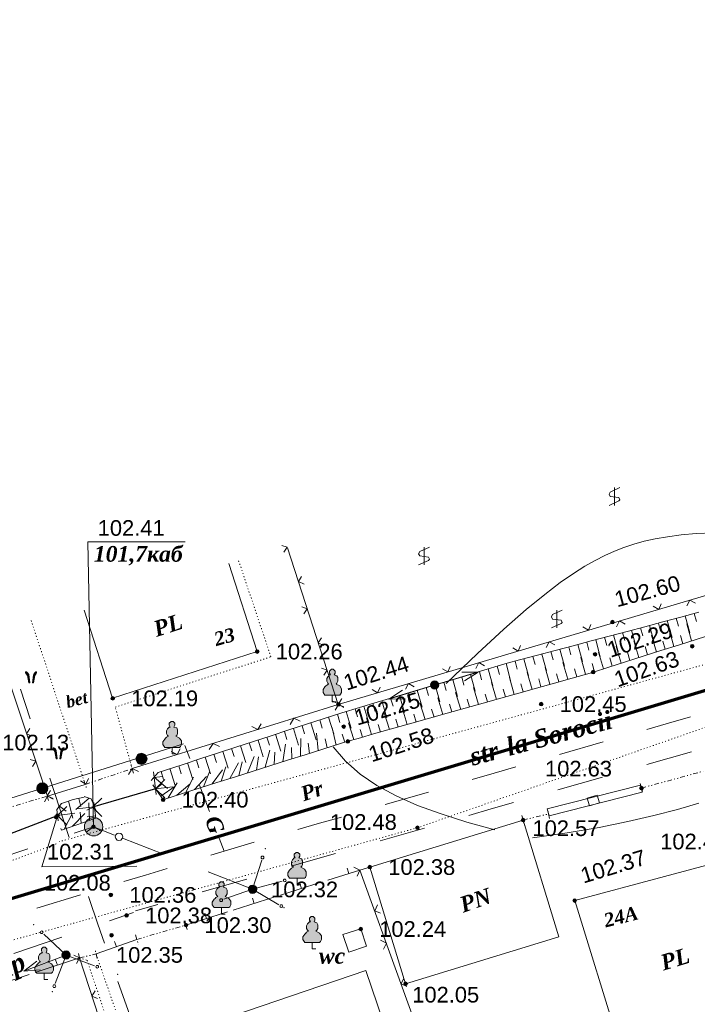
# Model space of a CAD drawing. Header units: millimetres. Extents: x 9396 to 25236, y 15106 to 31102.
# Tile 238 of 256: x 11724 to 11797, y 16789 to 16896. Entities that reach past the tile are written whole.
import ezdxf
from ezdxf.enums import TextEntityAlignment as Align

# ---------------------------------------------------------------- set-up
doc = ezdxf.new("R2010")
doc.units = ezdxf.units.MM
for name, pattern in [('DIVIDE', [1.25, 0.5, -0.25, 0, -0.25, 0, -0.25]), ('DOT', [0.25, 0, -0.25]), ('HIDDEN', [0.375, 0.25, -0.125])]:
    doc.linetypes.add(name, pattern=pattern)
for name, color, linetype, lineweight, true_color in [('1001010', 7, 'Continuous', 9, 0x000000), ('10010110', 7, 'Continuous', 20, 0xa25100), ('10010212', 7, 'Continuous', 9, 0x000000), ('1060000', 7, 'Continuous', 9, 0x000000), ('1070000', 7, 'DOT', 9, 0x000000), ('2030012', 7, 'Continuous', 9, 0x000000), ('21100200', 7, 'HIDDEN', 0, 0x800080), ('3000105', 7, 'DIVIDE', 9, 0x000000), ('3000220', 7, 'Continuous', 9, 0x000000), ('3000260', 7, 'Continuous', 9, 0x000000), ('4000070', 7, 'HIDDEN', 9, 0x000000), ('4000210', 7, 'Continuous', 9, 0x000000), ('4000340', 7, 'HIDDEN', 9, 0x000000), ('5010210', 7, 'Continuous', 20, 0x008000), ('5010220', 7, 'Continuous', 30, 0x000000), ('6011210', 1, 'Continuous', 9, 0xff0000), ('8010110', 7, 'Continuous', 20, 0x0080ff), ('8010120', 7, 'Continuous', 20, 0x0080ff), ('8010200', 7, 'Continuous', 9, 0x000000), ('9010110', 7, 'Continuous', 9, 0x000000), ('9010120', 7, 'Continuous', 20, 0x000000), ('9010200', 7, 'Continuous', 9, 0x000000)]:
    doc.layers.add(name, color=color, linetype=linetype, lineweight=lineweight, true_color=true_color)
doc.layers.add('Канализация', color=1, linetype='Continuous', lineweight=70)
doc.styles.add('1', font='timesbi.ttf', dxfattribs={"height": 0.00127})
doc.styles.add('10', font='timesbi.ttf', dxfattribs={"height": 0.001481})
doc.styles.add('12', font='timesbi.ttf', dxfattribs={"height": 0.001693})
doc.styles.add('2', font='timesbi.ttf', dxfattribs={"height": 0.001693})
doc.styles.add('3', font='timesbi.ttf', dxfattribs={"height": 0.001693})
doc.styles.add('9', font='timesbi.ttf', dxfattribs={"height": 0.001693})
doc.styles.add('F2', font='arial.ttf', dxfattribs={"height": 0.001693})

# ---------------------------------------------------------------- blocks, each defined once
blk = doc.blocks.new('SYMBOL21100200')
at = {"true_color": 0x800080}
h = blk.add_hatch(color=216, dxfattribs=at)
edge = h.paths.add_edge_path()
edge.add_arc((0, 0), 0.1, 0, 360)
at = {"color": 216, "linetype": 'Continuous', "lineweight": 0, "true_color": 0x800080}
blk.add_circle((0, 0), 0.1, dxfattribs=at)
blk = doc.blocks.new('SYMBOL5010220')
at = {"color": 18, "linetype": 'Continuous', "lineweight": 9, "true_color": 0x000000, "flags": 128}
blk.add_lwpolyline([(0.5, 0.5), (0, 0), (0.5, -0.5)], dxfattribs=at)
blk = doc.blocks.new('SYMBOL4000210')
at = {"true_color": 0xffffff}
blk.add_hatch(color=7, dxfattribs=at).paths.add_polyline_path([(0.05, 1.75), (-0.05, 1.75), (-0.15, 1.65), (-0.15, 1.55), (-0.1, 1.45), (-0.15, 1.45), (-0.25, 1.35), (-0.3, 1.25), (-0.3, 1.1), (-0.25, 1), (-0.2, 0.95), (-0.3, 0.9), (-0.35, 0.85), (-0.4, 0.8), (-0.5, 0.65), (-0.5, 0.5), (-0.4, 0.35), (-0.3, 0.35), (-0.1, 0.35), (0, 0.35), (0.15, 0.35), (0.4, 0.35), (0.45, 0.4), (0.5, 0.5), (0.5, 0.7), (0.4, 0.85), (0.2, 0.95), (0.25, 1), (0.3, 1.1), (0.3, 1.3), (0.25, 1.4), (0.1, 1.45), (0.15, 1.55), (0.15, 1.65)])
at = {"color": 18, "linetype": 'Continuous', "lineweight": 0, "true_color": 0x000000, "flags": 128}
blk.add_lwpolyline([(0.05, 1.75), (-0.05, 1.75), (-0.15, 1.65), (-0.15, 1.55), (-0.1, 1.45), (-0.15, 1.45), (-0.25, 1.35), (-0.3, 1.25), (-0.3, 1.1), (-0.25, 1), (-0.2, 0.95), (-0.3, 0.9), (-0.35, 0.85), (-0.4, 0.8), (-0.5, 0.65), (-0.5, 0.5), (-0.4, 0.35), (-0.3, 0.35), (-0.1, 0.35), (0, 0.35), (0.15, 0.35), (0.4, 0.35), (0.45, 0.4), (0.5, 0.5), (0.5, 0.7), (0.4, 0.85), (0.2, 0.95), (0.25, 1), (0.3, 1.1), (0.3, 1.3), (0.25, 1.4), (0.1, 1.45), (0.15, 1.55), (0.15, 1.65), (0.05, 1.75)], close=True, dxfattribs=at)
blk.add_lwpolyline([(0, 0.35), (0, 0), (0.2, 0)], dxfattribs=at)
blk = doc.blocks.new('SYMBOL9010200')
at = {"true_color": 0xffffff}
h = blk.add_hatch(color=7, dxfattribs=at)
edge = h.paths.add_edge_path()
edge.add_arc((0.01, 0), 0.495, 0, 360)
at = {"color": 18, "linetype": 'Continuous', "lineweight": 0, "true_color": 0x000000, "flags": 128}
for points in [[(0.0025, 0.0025), (-0.3845, -0.3005)], [(0.0025, 0.007), (-0.007, 0.495)], [(0.005, 0), (0.44, -0.238)]]:
    blk.add_lwpolyline(points, dxfattribs=at)
at = {"color": 18, "linetype": 'Continuous', "lineweight": 0, "true_color": 0x000000}
blk.add_circle((0.01, 0), 0.495, dxfattribs=at)
blk = doc.blocks.new('SYMBOL4000340')
at = {"true_color": 0x000000}
for points in [[(-0.075, 0), (-0.125, 0.45), (-0.2, 0.55), (-0.25, 0.6), (-0.3, 0.6), (-0.3, 0.55), (-0.275, 0.5), (-0.2, 0.4), (-0.125, 0)], [(0.075, 0), (0.125, 0.425), (0.15, 0.475), (0.2, 0.55), (0.25, 0.6), (0.3, 0.6), (0.3, 0.55), (0.275, 0.5), (0.2, 0.4), (0.125, 0)]]:
    blk.add_hatch(color=18, dxfattribs=at).paths.add_polyline_path(points)
at = {"color": 18, "linetype": 'Continuous', "lineweight": 0, "true_color": 0x000000, "flags": 128}
for points in [[(-0.075, 0), (-0.125, 0.45), (-0.2, 0.55), (-0.25, 0.6), (-0.3, 0.6), (-0.3, 0.55), (-0.275, 0.5), (-0.2, 0.4), (-0.125, 0), (-0.075, 0)], [(0.075, 0), (0.125, 0.425), (0.15, 0.475), (0.2, 0.55), (0.25, 0.6), (0.3, 0.6), (0.3, 0.55), (0.275, 0.5), (0.2, 0.4), (0.125, 0), (0.075, 0)]]:
    blk.add_lwpolyline(points, close=True, dxfattribs=at)
blk = doc.blocks.new('SYMBOL4000070')
at = {"color": 18, "linetype": 'Continuous', "lineweight": 0, "true_color": 0x000000, "flags": 128}
for points in [[(0.305, 0.5215), (-0.2215, 0.2795), (-0.28, 0.1585), (-0.2215, 0.0375), (0.2465, -0.023), (0.305, -0.144), (0.2465, -0.2045), (-0.28, -0.4465)], [(0.0125, 0.5215), (0.0125, -0.4465)]]:
    blk.add_lwpolyline(points, dxfattribs=at)
blk = doc.blocks.new('SYMBOL2030012')
at = {"true_color": 0xffffff}
h = blk.add_hatch(color=7, dxfattribs=at)
edge = h.paths.add_edge_path()
edge.add_arc((0, 0), 0.225, 0, 360)
at = {"true_color": 0x000000}
h = blk.add_hatch(color=18, dxfattribs=at)
edge = h.paths.add_edge_path()
edge.add_arc((0, 0), 0.05, 0, 360)
at = {"color": 18, "linetype": 'Continuous', "lineweight": 0, "true_color": 0x000000}
for radius in [0.225, 0.05]:
    blk.add_circle((0, 0), radius, dxfattribs=at)
blk = doc.blocks.new('SYMBOL8010200')
at = {"true_color": 0x000000}
h = blk.add_hatch(color=18, dxfattribs=at)
edge = h.paths.add_edge_path()
edge.add_arc((0, 0), 0.3, 0, 360)
at = {"color": 18, "linetype": 'Continuous', "lineweight": 0, "true_color": 0x000000}
blk.add_circle((0, 0), 0.3, dxfattribs=at)

msp = doc.modelspace()

# ---------------------------------------------------------------- linework, layer by layer
at = {"layer": '1001010', "color": 253}
for p, q in [((11733.74, 16822.3), (11730.67, 16831.82)), ((11778.1, 16809.12), (11781.97, 16796.5)), ((11758.63, 16796.76), (11760.56, 16797.36)), ((11741.1, 16786.05, 0.82), (11761.12, 16792.84, 0.82))]:
    msp.add_line(p, q, dxfattribs=at)
for points in [[(11746.31, 16836.86, 0), (11749.38, 16827.34, 0), (11733.74, 16822.3, 0)], [(11781.97, 16796.5, 0), (11765.41, 16791.42, 0), (11761.54, 16804.04, 0), (11778.1, 16809.12, 0)], [(11793.48, 16782.19, 0), (11792.31, 16786.01, 0), (11788.48, 16784.84, 0), (11783.68, 16800.42, 0), (11803.08, 16805.6, 0), (11805.66, 16795.94, 0)], [(11760.56, 16797.36, 0), (11761.2, 16795.47, 0), (11759.27, 16794.84, 0), (11758.63, 16796.76, 0)], [(11761.12, 16792.84, 0.82), (11766.72, 16776.32, 0), (11746.71, 16769.53, 40.32), (11741.1, 16786.05, 0.82)]]:
    msp.add_polyline3d(points, dxfattribs=at)
at = {"layer": '10010110'}
for points in [[(11798.63, 16840.18, 0), (11796.82, 16840.1, 0), (11795.18, 16839.95, 0), (11793.72, 16839.76, 0), (11792.39, 16839.54, 0), (11791.19, 16839.27, 0), (11790.07, 16838.96, 0), (11789.01, 16838.6, 0), (11787.98, 16838.18, 0), (11786.95, 16837.71, 0), (11785.9, 16837.17, 0), (11784.79, 16836.56, 0), (11783.55, 16835.79, 0), (11782.13, 16834.81, 0), (11780.45, 16833.52, 0), (11778.44, 16831.87, 0), (11776.04, 16829.76, 0), (11773.19, 16827.12, 0), (11769.8, 16823.87, 0)], [(11757.57, 16817.05, 176.77), (11758.9, 16815.49, 164.24), (11760.49, 16814.1, 151.77), (11762.32, 16812.85, 140.46), (11764.4, 16811.73, 131.43), (11766.71, 16810.71, 125.78), (11769.26, 16809.78, 124.61), (11772.04, 16808.9, 129.04), (11775.04, 16808.06, 140.17)], [(11797.11, 16810.94, 0), (11794.79, 16810.28, 0), (11792.24, 16809.61, 0), (11789.42, 16808.95, 0), (11786.31, 16808.33, 0), (11782.88, 16807.74, 0), (11779.11, 16807.21, 0)]]:
    msp.add_polyline3d(points, dxfattribs=at)
at = {"layer": '10010212', "color": 253}
for p, q in [((11793.21, 16830.55), (11795.15, 16831.06)), ((11794.66, 16830.94), (11794.9, 16830.08)), ((11795.15, 16831.06), (11797.08, 16831.58)), ((11795.63, 16831.19), (11796.14, 16829.36)), ((11795.63, 16831.19), (11796.14, 16829.36)), ((11796.6, 16831.45), (11796.84, 16830.6)), ((11789.34, 16829.52), (11791.27, 16830.03)), ((11790.79, 16829.91), (11791.03, 16829.05)), ((11791.27, 16830.03), (11793.21, 16830.55)), ((11791.76, 16830.16), (11792.26, 16828.33)), ((11791.76, 16830.16), (11792.26, 16828.33)), ((11792.73, 16830.42), (11792.96, 16829.56)), ((11793.69, 16830.68), (11794.2, 16828.85)), ((11793.69, 16830.68), (11794.2, 16828.85)), ((11796.32, 16828.5), (11795.79, 16830.32)), ((11796.32, 16828.5), (11795.79, 16830.32)), ((11785.46, 16828.49), (11787.4, 16829)), ((11786.92, 16828.88), (11787.15, 16828.01)), ((11787.4, 16829), (11789.34, 16829.52)), ((11787.88, 16829.13), (11788.39, 16827.3)), ((11787.88, 16829.13), (11788.39, 16827.3)), ((11788.85, 16829.39), (11789.09, 16828.53)), ((11789.82, 16829.65), (11790.33, 16827.82)), ((11789.82, 16829.65), (11790.33, 16827.82)), ((11792.51, 16827.28), (11791.98, 16829.11)), ((11792.51, 16827.28), (11791.98, 16829.11)), ((11794.41, 16827.89), (11793.88, 16829.71)), ((11794.41, 16827.89), (11793.88, 16829.71)), ((11795.37, 16828.19), (11795.11, 16829.08)), ((11798.71, 16829.26), (11796.8, 16828.65)), ((11781.59, 16827.46), (11783.53, 16827.97)), ((11783.04, 16827.85), (11783.28, 16826.98)), ((11783.53, 16827.97), (11785.46, 16828.49)), ((11784.01, 16828.1), (11784.51, 16826.27)), ((11784.01, 16828.1), (11784.51, 16826.27)), ((11784.98, 16828.36), (11785.21, 16827.5)), ((11785.95, 16828.62), (11786.45, 16826.78)), ((11785.95, 16828.62), (11786.45, 16826.78)), ((11788.69, 16826.07), (11788.17, 16827.9)), ((11788.69, 16826.07), (11788.17, 16827.9)), ((11790.6, 16826.68), (11790.07, 16828.5)), ((11790.6, 16826.68), (11790.07, 16828.5)), ((11791.55, 16826.98), (11791.29, 16827.87)), ((11794.89, 16828.04), (11792.98, 16827.44)), ((11793.46, 16827.59), (11793.2, 16828.47)), ((11796.8, 16828.65), (11794.89, 16828.04)), ((11777.72, 16826.43), (11779.66, 16826.94)), ((11779.17, 16826.82), (11779.4, 16825.95)), ((11779.66, 16826.94), (11781.59, 16827.46)), ((11780.14, 16827.07), (11780.63, 16825.24)), ((11780.14, 16827.07), (11780.63, 16825.24)), ((11781.11, 16827.33), (11781.34, 16826.46)), ((11782.08, 16827.59), (11782.57, 16825.75)), ((11782.08, 16827.59), (11782.57, 16825.75)), ((11784.86, 16824.89), (11784.35, 16826.71)), ((11784.86, 16824.89), (11784.35, 16826.71)), ((11786.78, 16825.46), (11786.26, 16827.29)), ((11786.78, 16825.46), (11786.26, 16827.29)), ((11787.73, 16825.77), (11787.48, 16826.66)), ((11791.07, 16826.83), (11789.17, 16826.22)), ((11789.64, 16826.37), (11789.39, 16827.27)), ((11792.98, 16827.44), (11791.07, 16826.83)), ((11773.87, 16825.32), (11775.79, 16825.9)), ((11775.31, 16825.75), (11775.55, 16824.86)), ((11776.27, 16826.04), (11776.76, 16824.2)), ((11776.27, 16826.04), (11776.76, 16824.2)), ((11777.24, 16826.3), (11777.47, 16825.43)), ((11778.2, 16826.56), (11778.69, 16824.72)), ((11778.2, 16826.56), (11778.69, 16824.72)), ((11781.01, 16823.8), (11780.48, 16825.62)), ((11781.01, 16823.8), (11780.48, 16825.62)), ((11782.94, 16824.34), (11782.41, 16826.17)), ((11782.94, 16824.34), (11782.41, 16826.17)), ((11785.83, 16825.16), (11785.57, 16826.06)), ((11789.17, 16826.22), (11787.26, 16825.62)), ((11770.03, 16824.17), (11771.95, 16824.75)), ((11771.47, 16824.6), (11771.72, 16823.71)), ((11771.95, 16824.75), (11773.87, 16825.32)), ((11772.43, 16824.89), (11772.93, 16823.06)), ((11772.43, 16824.89), (11772.93, 16823.06)), ((11773.39, 16825.18), (11773.63, 16824.29)), ((11774.35, 16825.46), (11774.84, 16823.63)), ((11774.35, 16825.46), (11774.84, 16823.63)), ((11777.15, 16822.71), (11776.62, 16824.53)), ((11777.15, 16822.71), (11776.62, 16824.53)), ((11779.08, 16823.25), (11778.55, 16825.08)), ((11779.08, 16823.25), (11778.55, 16825.08)), ((11781.97, 16824.07), (11781.73, 16824.93)), ((11785.35, 16825.02), (11783.42, 16824.48)), ((11783.9, 16824.61), (11783.65, 16825.48)), ((11766.19, 16823.02), (11768.11, 16823.6)), ((11768.11, 16823.6), (11770.03, 16824.17)), ((11768.59, 16823.74), (11769.1, 16821.91)), ((11768.59, 16823.74), (11769.1, 16821.91)), ((11769.55, 16824.03), (11769.8, 16823.14)), ((11770.51, 16824.31), (11771.02, 16822.48)), ((11770.51, 16824.31), (11771.02, 16822.48)), ((11775.23, 16822.17), (11774.69, 16823.99)), ((11775.23, 16822.17), (11774.69, 16823.99)), ((11778.12, 16822.98), (11777.87, 16823.84)), ((11781.49, 16823.93), (11779.56, 16823.39)), ((11780.04, 16823.53), (11779.8, 16824.39)), ((11783.42, 16824.48), (11781.49, 16823.93)), ((11762.35, 16821.87), (11764.27, 16822.45)), ((11764.27, 16822.45), (11766.19, 16823.02)), ((11764.75, 16822.59), (11765.28, 16820.76)), ((11764.75, 16822.59), (11765.28, 16820.76)), ((11765.71, 16822.88), (11765.96, 16822)), ((11766.67, 16823.16), (11767.19, 16821.34)), ((11766.67, 16823.16), (11767.19, 16821.34)), ((11767.63, 16823.45), (11767.88, 16822.57)), ((11771.37, 16821.08), (11770.82, 16822.9)), ((11771.37, 16821.08), (11770.82, 16822.9)), ((11773.3, 16821.62), (11772.76, 16823.44)), ((11773.3, 16821.62), (11772.76, 16823.44)), ((11774.26, 16821.9), (11774.01, 16822.75)), ((11777.63, 16822.85), (11775.71, 16822.3)), ((11776.19, 16822.44), (11775.94, 16823.29)), ((11779.56, 16823.39), (11777.63, 16822.85)), ((11760.43, 16821.3), (11762.35, 16821.87)), ((11760.91, 16821.44), (11761.45, 16819.62)), ((11760.91, 16821.44), (11761.45, 16819.62)), ((11761.87, 16821.73), (11762.13, 16820.86)), ((11762.83, 16822.01), (11763.37, 16820.19)), ((11762.83, 16822.01), (11763.37, 16820.19)), ((11763.79, 16822.3), (11764.05, 16821.43)), ((11767.52, 16819.99), (11766.96, 16821.81)), ((11767.52, 16819.99), (11766.96, 16821.81)), ((11769.44, 16820.54), (11768.89, 16822.35)), ((11769.44, 16820.54), (11768.89, 16822.35)), ((11770.41, 16820.81), (11770.15, 16821.65)), ((11773.78, 16821.76), (11771.85, 16821.22)), ((11772.33, 16821.35), (11772.08, 16822.2)), ((11775.71, 16822.3), (11773.78, 16821.76)), ((11756.61, 16820.1), (11758.52, 16820.72)), ((11758.04, 16820.56), (11758.31, 16819.68)), ((11758.52, 16820.72), (11760.43, 16821.3)), ((11759, 16820.86), (11759.54, 16819.04)), ((11759, 16820.86), (11759.54, 16819.04)), ((11759.95, 16821.15), (11760.21, 16820.29)), ((11763.66, 16818.91), (11763.1, 16820.72)), ((11763.66, 16818.91), (11763.1, 16820.72)), ((11765.59, 16819.45), (11765.03, 16821.27)), ((11765.59, 16819.45), (11765.03, 16821.27)), ((11766.55, 16819.72), (11766.3, 16820.56)), ((11769.92, 16820.67), (11768, 16820.13)), ((11768.48, 16820.26), (11768.22, 16821.11)), ((11771.85, 16821.22), (11769.92, 16820.67)), ((11752.8, 16818.86), (11754.71, 16819.48)), ((11754.23, 16819.32), (11754.5, 16818.45)), ((11754.71, 16819.48), (11756.61, 16820.1)), ((11755.18, 16819.63), (11755.73, 16817.81)), ((11755.18, 16819.63), (11755.73, 16817.81)), ((11756.13, 16819.94), (11756.4, 16819.06)), ((11757.09, 16820.25), (11757.64, 16818.43)), ((11757.09, 16820.25), (11757.64, 16818.43)), ((11759.81, 16817.82), (11759.24, 16819.63)), ((11759.81, 16817.82), (11759.24, 16819.63)), ((11761.73, 16818.36), (11761.17, 16820.18)), ((11761.73, 16818.36), (11761.17, 16820.18)), ((11762.7, 16818.63), (11762.44, 16819.47)), ((11766.07, 16819.58), (11764.14, 16819.04)), ((11764.62, 16819.18), (11764.37, 16820.02)), ((11768, 16820.13), (11766.07, 16819.58)), ((11748.99, 16817.62), (11750.89, 16818.24)), ((11750.89, 16818.24), (11752.8, 16818.86)), ((11751.37, 16818.39), (11751.93, 16816.58)), ((11751.37, 16818.39), (11751.93, 16816.58)), ((11752.32, 16818.7), (11752.59, 16817.83)), ((11753.28, 16819.01), (11753.83, 16817.2)), ((11753.28, 16819.01), (11753.83, 16817.2)), ((11755.98, 16816.63), (11755.78, 16818.52)), ((11755.98, 16816.63), (11755.78, 16818.52)), ((11757.89, 16817.23), (11757.47, 16819.09)), ((11757.89, 16817.23), (11757.47, 16819.09)), ((11758.84, 16817.54), (11758.57, 16818.39)), ((11762.21, 16818.5), (11760.29, 16817.95)), ((11760.77, 16818.09), (11760.51, 16818.92)), ((11764.14, 16819.04), (11762.21, 16818.5)), ((11747.08, 16817), (11748.99, 16817.62)), ((11747.56, 16817.16), (11748.13, 16815.34)), ((11747.56, 16817.16), (11748.13, 16815.34)), ((11748.51, 16817.47), (11748.79, 16816.6)), ((11749.47, 16817.77), (11750.03, 16815.96)), ((11749.47, 16817.77), (11750.03, 16815.96)), ((11750.42, 16818.08), (11750.69, 16817.21)), ((11752.16, 16815.43), (11752.42, 16817.31)), ((11752.16, 16815.43), (11752.42, 16817.31)), ((11754.07, 16816.03), (11754.1, 16817.93)), ((11754.07, 16816.03), (11754.1, 16817.93)), ((11755.02, 16816.33), (11754.89, 16817.42)), ((11758.37, 16817.39), (11756.46, 16816.78)), ((11756.93, 16816.93), (11756.71, 16817.89)), ((11743.27, 16815.76), (11745.18, 16816.38)), ((11744.7, 16816.23), (11744.98, 16815.36)), ((11745.18, 16816.38), (11747.08, 16817)), ((11745.66, 16816.54), (11746.23, 16814.72)), ((11745.66, 16816.54), (11746.23, 16814.72)), ((11746.61, 16816.85), (11746.88, 16815.98)), ((11750.25, 16814.83), (11750.74, 16816.66)), ((11750.25, 16814.83), (11750.74, 16816.66)), ((11751.2, 16815.13), (11751.29, 16816.46)), ((11754.55, 16816.18), (11752.64, 16815.58)), ((11753.11, 16815.73), (11753.08, 16816.95)), ((11756.46, 16816.78), (11754.55, 16816.18)), ((11739.46, 16814.52), (11741.37, 16815.14)), ((11740.89, 16814.99), (11741.17, 16814.13)), ((11741.37, 16815.14), (11743.27, 16815.76)), ((11741.84, 16815.3), (11742.42, 16813.49)), ((11741.84, 16815.3), (11742.42, 16813.49)), ((11742.8, 16815.61), (11743.07, 16814.75)), ((11743.75, 16815.92), (11744.33, 16814.11)), ((11743.75, 16815.92), (11744.33, 16814.11)), ((11746.43, 16813.62), (11747.34, 16815.29)), ((11746.43, 16813.62), (11747.34, 16815.29)), ((11747.38, 16813.92), (11747.74, 16815.43)), ((11748.34, 16814.22), (11749.04, 16815.99)), ((11748.34, 16814.22), (11749.04, 16815.99)), ((11750.73, 16814.98), (11748.82, 16814.37)), ((11749.29, 16814.52), (11749.51, 16815.95)), ((11752.64, 16815.58), (11750.73, 16814.98)), ((11738.44, 16811.9), (11738.17, 16814.34)), ((11738.99, 16814.37), (11739.26, 16813.51)), ((11739.94, 16814.68), (11740.52, 16812.87)), ((11739.94, 16814.68), (11740.52, 16812.87)), ((11743.56, 16812.72), (11744.23, 16814.33)), ((11744.52, 16813.02), (11745.62, 16814.56)), ((11744.52, 16813.02), (11745.62, 16814.56)), ((11745.47, 16813.32), (11745.98, 16814.89)), ((11748.82, 16814.37), (11746.91, 16813.77)), ((11739.24, 16811.28), (11738.09, 16812.92)), ((11738.23, 16813.76), (11739.67, 16812.53)), ((11738.23, 16813.76), (11739.67, 16812.53)), ((11738.24, 16813.73), (11739.13, 16813.83)), ((11738.37, 16812.51), (11739.11, 16813.03)), ((11739.74, 16811.51), (11740.73, 16813.16)), ((11740.7, 16811.81), (11742.14, 16813.05)), ((11740.7, 16811.81), (11742.14, 16813.05)), ((11741.65, 16812.12), (11742.48, 16813.76)), ((11742.61, 16812.42), (11743.89, 16813.82)), ((11742.61, 16812.42), (11743.89, 16813.82)), ((11745, 16813.17), (11743.09, 16812.57)), ((11746.91, 16813.77), (11745, 16813.17)), ((11738.37, 16812.51), (11740.26, 16812.73)), ((11738.37, 16812.51), (11740.26, 16812.73)), ((11738.95, 16811.69), (11740.5, 16812.78)), ((11738.95, 16811.69), (11740.5, 16812.78)), ((11741.18, 16811.96), (11739.27, 16811.36)), ((11743.09, 16812.57), (11741.18, 16811.96)), ((11729, 16811.16), (11729.47, 16809.32)), ((11729, 16811.16), (11729.47, 16809.32)), ((11731.22, 16811.48), (11729.76, 16810.26)), ((11731.22, 16811.48), (11729.76, 16810.26)), ((11730.11, 16811.46), (11730.3, 16810.58)), ((11731.26, 16809.09), (11731.19, 16810.99)), ((11731.26, 16809.09), (11731.19, 16810.99)), ((11727.8, 16809.6), (11729.68, 16809.85)), ((11727.8, 16809.6), (11729.68, 16809.85)), ((11728.01, 16810.64), (11728.72, 16810.09)), ((11728.52, 16808.15), (11729.37, 16809.78)), ((11729.43, 16808.46), (11730.76, 16809.82)), ((11729.43, 16808.46), (11730.76, 16809.82)), ((11731.79, 16810.54), (11729.9, 16810.32)), ((11731.79, 16810.54), (11729.9, 16810.32)), ((11730.35, 16808.78), (11730.26, 16809.96)), ((11731.79, 16810.55), (11730.96, 16810.2)), ((11731.72, 16809.25), (11729.89, 16808.62)), ((11731.9, 16809.58), (11731.01, 16809.48))]:
    msp.add_line(p, q, dxfattribs=at)
for points in [[(11775.79, 16825.9, 0), (11776.37, 16826.07, 0), (11777.72, 16826.43, 0)], [(11787.26, 16825.62, 0), (11785.7, 16825.12, 0), (11785.35, 16825.02, 0)], [(11760.29, 16817.95, 0), (11759.18, 16817.64, 0), (11758.37, 16817.39, 0)], [(11737.91, 16813.38, 0), (11738.66, 16814.26, 0), (11739.46, 16814.52, 0)], [(11727.87, 16809.03, 0), (11727.71, 16810.26, 0), (11728.21, 16810.9, 0), (11728.45, 16810.98, 0)], [(11728.45, 16810.98, 0), (11729.5, 16811.33, 0), (11730.67, 16811.58, 0)], [(11730.68, 16811.68, 0), (11731.43, 16811.4, 0), (11732.01, 16810.01, 0)], [(11731.73, 16811.02, 0), (11731.93, 16809.33, 0), (11731.72, 16809.25, 0)], [(11729.89, 16808.62, 0), (11728.22, 16808.04, 0), (11728.17, 16808.2, 0)]]:
    msp.add_polyline3d(points, dxfattribs=at)
at = {"layer": '1060000', "color": 253}
for points in [[(11731.68, 16808.4, 0), (11731.06, 16839.21, 0), (11741.6, 16839.21, 0)], [(11727.8, 16809.6, 0), (11726.11, 16804.07, 0), (11736.37, 16804.14, 0)]]:
    msp.add_polyline3d(points, dxfattribs=at)
for points in [[(11780.91, 16809.56, 25.64), (11780.71, 16810.33, 25.64), (11790.78, 16812.91, 25.64), (11790.98, 16812.14, 25.64), (11780.91, 16809.56, 25.64)], [(11785.27, 16810.66, 3.59), (11786.36, 16810.99, 3.59), (11786.11, 16811.81, 3.59), (11785.02, 16811.47, 3.59), (11785.27, 16810.66, 3.59)]]:
    msp.add_polyline3d(points, close=True, dxfattribs=at)
at = {"layer": '1070000', "color": 253}
for p, q in [((11730.8, 16812.98), (11724.94, 16830.73)), ((11693.17, 16793.52, 94.39), (11727.84, 16806.61, 94.39)), ((11731.97, 16794.64), (11738, 16777.13))]:
    msp.add_line(p, q, dxfattribs=at)
for points in [[(11839.05, 16838.01, 0), (11818.47, 16831.63, 13.58), (11727.99, 16806.79, 81.31)], [(11735.86, 16814.68, 0), (11734.04, 16821.33, 0), (11750.86, 16826.77, 0), (11747.3, 16837.36, 0)], [(11797.84, 16819.16, 81.31), (11766.69, 16808.29, 81.31), (11714.73, 16793.86, 81.31), (11697.59, 16787.98, 81.31)], [(11730.18, 16794.22, 0), (11731, 16793.96, 0), (11752.62, 16728.97, 0), (11779.47, 16737.47, 0)]]:
    msp.add_polyline3d(points, dxfattribs=at)
at = {"layer": '3000105', "color": 253}
for p, q in [((11736.02, 16814.2), (11735.67, 16815.25)), ((11730.8, 16812.98), (11735.86, 16814.68)), ((11790.9, 16812.58), (11797.58, 16814.4)), ((11730.64, 16813.45), (11730.99, 16812.41)), ((11790.77, 16813.06), (11791.06, 16812)), ((11726.84, 16811.24), (11726.52, 16812.29)), ((11719.16, 16809.42), (11726.7, 16811.72)), ((11778.1, 16809.12), (11780.86, 16809.78)), ((11780.97, 16809.29), (11780.72, 16810.36)), ((11777.98, 16809.6), (11778.24, 16808.53)), ((11741.8, 16797.28), (11741.49, 16798.33)), ((11736.38, 16796.22), (11741.66, 16797.76)), ((11736.24, 16796.7), (11736.55, 16795.64)), ((11732.08, 16794.15), (11731.83, 16795.22)), ((11730.06, 16794.7), (11730.31, 16793.63)), ((11730.18, 16794.22), (11731.97, 16794.64))]:
    msp.add_line(p, q, dxfattribs=at)
at = {"layer": '3000220', "color": 253}
for p, q in [((11759.28, 16803.34), (11759.1, 16803.91)), ((11751.9, 16801.01), (11756.41, 16802.43)), ((11754.16, 16801.72), (11753.97, 16802.29)), ((11746.78, 16799.38), (11751.29, 16800.81)), ((11749.03, 16800.1), (11748.85, 16800.67)), ((11741.66, 16797.76), (11746.16, 16799.19)), ((11743.91, 16798.47), (11743.73, 16799.05)), ((11731.97, 16794.64), (11736.38, 16796.22)), ((11734.17, 16795.43), (11733.97, 16795.99)), ((11725.39, 16792.64), (11730.18, 16794.22)), ((11727.78, 16793.43), (11727.59, 16794)), ((11719.94, 16790.84), (11724.73, 16792.42))]:
    msp.add_line(p, q, dxfattribs=at)
msp.add_polyline3d([(11757.02, 16802.63, 0), (11760.48, 16803.72, 0), (11761.54, 16804.04, 0)], dxfattribs=at)
at = {"layer": '3000260', "color": 253}
for p, q in [((11758.14, 16821.62), (11752.64, 16838.54)), ((11758.14, 16821.62), (11807.9, 16836.4)), ((11726.7, 16811.72), (11720.99, 16828.85)), ((11735.86, 16814.68), (11758.14, 16821.62)), ((11726.7, 16811.72), (11730.8, 16812.98))]:
    msp.add_line(p, q, dxfattribs=at)
for points in [[(11752.27, 16838.07, 0), (11752.62, 16838.61, 0), (11752.03, 16838.82, 0)], [(11754.44, 16834.64, 0), (11753.82, 16834.91, 0), (11754.17, 16835.47, 0)], [(11754.43, 16831.43, 0), (11754.78, 16831.96, 0), (11754.19, 16832.18, 0)], [(11792.18, 16832.25, 0), (11792.76, 16831.9, 0), (11793.04, 16832.51, 0)], [(11795.79, 16832.28, 0), (11796.13, 16832.91, 0), (11796.74, 16832.56, 0)], [(11784.58, 16830, 0), (11785.16, 16829.65, 0), (11785.44, 16830.25, 0)], [(11788.19, 16830.03, 0), (11788.53, 16830.65, 0), (11789.14, 16830.31, 0)], [(11756.59, 16828, 0), (11755.98, 16828.27, 0), (11756.32, 16828.83, 0)], [(11776.99, 16827.74, 0), (11777.57, 16827.39, 0), (11777.84, 16828, 0)], [(11780.6, 16827.77, 0), (11780.94, 16828.39, 0), (11781.55, 16828.05, 0)], [(11769.39, 16825.48, 0), (11769.97, 16825.14, 0), (11770.24, 16825.74, 0)], [(11773, 16825.51, 0), (11773.34, 16826.14, 0), (11773.95, 16825.8, 0)], [(11756.58, 16824.79, 0), (11756.94, 16825.32, 0), (11756.34, 16825.53, 0)], [(11761.79, 16823.23, 0), (11762.37, 16822.88, 0), (11762.65, 16823.48, 0)], [(11765.4, 16823.26, 0), (11765.74, 16823.88, 0), (11766.35, 16823.54, 0)], [(11757.54, 16821.96, 0), (11758.19, 16821.64, 0), (11758.52, 16822.27, 0)], [(11757.8, 16821, 0), (11758.15, 16821.62, 0), (11758.75, 16821.28, 0)], [(11758.75, 16821.36, 0), (11758.13, 16821.63, 0), (11758.48, 16822.19, 0)], [(11748.81, 16819.24, 0), (11749.46, 16818.92, 0), (11749.79, 16819.54, 0)], [(11752.93, 16819.47, 0), (11753.34, 16820.12, 0), (11754.02, 16819.81, 0)], [(11725.07, 16818.18, 0), (11724.45, 16818.45, 0), (11724.79, 16819.02, 0)], [(11744.19, 16816.75, 0), (11744.6, 16817.4, 0), (11745.29, 16817.09, 0)], [(11740.08, 16816.52, 0), (11740.73, 16816.2, 0), (11741.06, 16816.82, 0)], [(11725.1, 16814.92, 0), (11725.45, 16815.47, 0), (11724.85, 16815.68, 0)], [(11735.46, 16814.03, 0), (11735.87, 16814.68, 0), (11736.55, 16814.37, 0)], [(11730.29, 16813.35, 0), (11730.86, 16813, 0), (11731.13, 16813.61, 0)], [(11727.31, 16811.46, 0), (11726.69, 16811.73, 0), (11727.03, 16812.3, 0)], [(11726.38, 16811.1, 0), (11726.71, 16811.72, 0), (11727.31, 16811.39, 0)], [(11759.83, 16804.04, 0), (11760.48, 16803.71, 0), (11760.19, 16803.06, 0)], [(11760.48, 16803.72, 0), (11777.41, 16756.88, 0), (11784.04, 16735.84, 0)], [(11762.38, 16799.94, 0), (11762.07, 16799.31, 0), (11762.7, 16799.05, 0)], [(11762.69, 16796.14, 0), (11763.34, 16795.81, 0), (11763.04, 16795.15, 0)], [(11729.55, 16794.53, 0), (11730.18, 16794.21, 0), (11729.85, 16793.6, 0)], [(11730.18, 16794.22, 0), (11747.06, 16742.35, 0), (11753.17, 16725.58, 0), (11776.28, 16733.24, 0), (11784.64, 16736.01, 0), (11784.64, 16736.01, 0)], [(11765.23, 16792.03, 0), (11764.93, 16791.41, 0), (11765.55, 16791.14, 0)], [(11731.86, 16790.67, 0), (11731.52, 16790.09, 0), (11732.13, 16789.84, 0)]]:
    msp.add_polyline3d(points, dxfattribs=at)
at = {"layer": '5010210'}
for p, q in [((11724.84, 16820.07, 13.95), (11723.79, 16823.27, 13.95)), ((11793.88, 16815.83), (11796.29, 16816.51)), ((11791.48, 16815.14), (11793.88, 16815.83)), ((11726.95, 16813.66, 13.95), (11729.06, 16807.25, 13.95)), ((11786.68, 16813.76), (11781.87, 16812.38)), ((11774.66, 16810.32), (11777.07, 16811.01)), ((11772.26, 16809.63), (11774.66, 16810.32)), ((11767.46, 16808.25), (11762.65, 16806.87)), ((11755.44, 16804.81), (11757.85, 16805.5)), ((11753.04, 16804.12), (11755.44, 16804.81)), ((11748.24, 16802.74), (11743.43, 16801.37)), ((11732.22, 16797.64, 13.95), (11731.16, 16800.84, 13.95)), ((11733.43, 16798.23), (11736.01, 16799.12)), ((11736.22, 16799.3), (11738.63, 16799.99)), ((11732.14, 16797.87), (11732.87, 16795.8)), ((11728.26, 16796.46), (11723.09, 16794.69)), ((11735.8, 16787.53), (11734.33, 16791.66))]:
    msp.add_line(p, q, dxfattribs=at)
at = {"layer": '5010220', "color": 253}
for p, q in [((11738.38, 16812.51), (11731.58, 16810.5)), ((11722.63, 16807.64), (11727.8, 16809.6))]:
    msp.add_line(p, q, dxfattribs=at)
at = {"layer": '6011210'}
for p, q in [((11768.55, 16823.72), (11773.25, 16825.12)), ((11768.27, 16823.64), (11763.59, 16822.18)), ((11728.72, 16794.53), (11724.14, 16792.78))]:
    msp.add_line(p, q, dxfattribs=at)
for points in [[(11771.48, 16825.11, 0), (11773.25, 16825.12, 0), (11773.25, 16825.12, 0), (11771.76, 16824.16, 0)], [(11765.36, 16822.21, 0), (11763.59, 16822.18, 0), (11763.59, 16822.18, 0), (11765.06, 16823.16, 0)], [(11725.91, 16792.92, 0), (11724.14, 16792.78, 0), (11724.14, 16792.78, 0), (11725.55, 16793.85, 0)]]:
    msp.add_polyline3d(points, dxfattribs=at)
at = {"layer": '8010110'}
msp.add_line((11672.94, 16795.82, 0.85), (11741.41, 16817.38), dxfattribs=at)
at = {"layer": '8010120'}
for p, q in [((11793.83, 16819.6, 0.84), (11796.19, 16820.28, 0.84)), ((11791.48, 16818.92, 0.84), (11793.83, 16819.6, 0.84)), ((11741.57, 16817.19, 0.31), (11742.09, 16815.76, 0.31)), ((11786.76, 16817.57, 0.84), (11782.05, 16816.22, 0.84)), ((11772.62, 16813.51, 0.84), (11774.97, 16814.19, 0.84)), ((11774.97, 16814.19, 0.84), (11777.33, 16814.86, 0.84)), ((11744.21, 16810.04, 0.31), (11743.15, 16812.9, 0.31)), ((11767.9, 16812.15, 0.84), (11763.19, 16810.8, 0.84)), ((11753.76, 16808.09, 0.84), (11756.12, 16808.77, 0.84)), ((11756.12, 16808.77, 0.84), (11758.47, 16809.45, 0.84)), ((11749.04, 16806.74, 0.84), (11744.35, 16805.31, 0.84)), ((11745.26, 16807.18, 0.31), (11745.79, 16805.75, 0.31)), ((11737.31, 16803.17, 0.84), (11739.66, 16803.89, 0.84)), ((11734.97, 16802.46, 0.84), (11737.31, 16803.17, 0.84)), ((11730.27, 16801.03, 0.84), (11725.58, 16799.61, 0.84))]:
    msp.add_line(p, q, dxfattribs=at)
at = {"layer": '9010110', "color": 253}
for p, q in [((11748.88, 16801.64), (11749.86, 16804.79)), ((11748.88, 16801.64), (11752.06, 16802.51)), ((11748.88, 16801.64), (11745.76, 16800.56)), ((11748.88, 16801.64), (11751.73, 16799.97)), ((11728.72, 16794.53), (11726.31, 16796.78)), ((11728.72, 16794.53), (11727.56, 16791.44)), ((11728.72, 16794.53), (11731.81, 16793.37))]:
    msp.add_line(p, q, dxfattribs=at)
for points in [[(11750.1, 16805.07, 0), (11750.08, 16805.15, 0), (11750.03, 16805.2, 0), (11749.95, 16805.22, 0), (11749.88, 16805.2, 0), (11749.82, 16805.15, 0), (11749.8, 16805.07, 0), (11749.82, 16805, 0), (11749.88, 16804.94, 0), (11749.95, 16804.92, 0), (11750.03, 16804.94, 0), (11750.08, 16805, 0), (11750.1, 16805.07, 0)], [(11752.5, 16802.59, 0), (11752.48, 16802.66, 0), (11752.43, 16802.72, 0), (11752.35, 16802.74, 0), (11752.28, 16802.72, 0), (11752.22, 16802.66, 0), (11752.2, 16802.59, 0), (11752.22, 16802.51, 0), (11752.28, 16802.46, 0), (11752.35, 16802.44, 0), (11752.43, 16802.46, 0), (11752.48, 16802.51, 0), (11752.5, 16802.59, 0)], [(11745.63, 16800.46, 0), (11745.61, 16800.54, 0), (11745.55, 16800.59, 0), (11745.48, 16800.61, 0), (11745.4, 16800.59, 0), (11745.35, 16800.54, 0), (11745.33, 16800.46, 0), (11745.35, 16800.39, 0), (11745.4, 16800.33, 0), (11745.48, 16800.31, 0), (11745.55, 16800.33, 0), (11745.61, 16800.39, 0), (11745.63, 16800.46, 0)], [(11752.13, 16799.82, 0), (11752.11, 16799.89, 0), (11752.06, 16799.95, 0), (11751.98, 16799.97, 0), (11751.91, 16799.95, 0), (11751.85, 16799.89, 0), (11751.83, 16799.82, 0), (11751.85, 16799.74, 0), (11751.91, 16799.69, 0), (11751.98, 16799.67, 0), (11752.06, 16799.69, 0), (11752.11, 16799.74, 0), (11752.13, 16799.82, 0)], [(11726.24, 16796.99, 0), (11726.22, 16797.06, 0), (11726.17, 16797.12, 0), (11726.09, 16797.14, 0), (11726.02, 16797.12, 0), (11725.96, 16797.06, 0), (11725.94, 16796.99, 0), (11725.96, 16796.91, 0), (11726.02, 16796.86, 0), (11726.09, 16796.84, 0), (11726.17, 16796.86, 0), (11726.22, 16796.91, 0), (11726.24, 16796.99, 0)], [(11732.24, 16793.26, 0), (11732.22, 16793.34, 0), (11732.16, 16793.39, 0), (11732.09, 16793.41, 0), (11732.01, 16793.39, 0), (11731.96, 16793.34, 0), (11731.94, 16793.26, 0), (11731.96, 16793.19, 0), (11732.01, 16793.13, 0), (11732.09, 16793.11, 0), (11732.16, 16793.13, 0), (11732.22, 16793.19, 0), (11732.24, 16793.26, 0)], [(11727.6, 16791.16, 0), (11727.58, 16791.23, 0), (11727.53, 16791.29, 0), (11727.45, 16791.31, 0), (11727.38, 16791.29, 0), (11727.32, 16791.23, 0), (11727.3, 16791.16, 0), (11727.32, 16791.08, 0), (11727.38, 16791.03, 0), (11727.45, 16791.01, 0), (11727.53, 16791.03, 0), (11727.58, 16791.08, 0), (11727.6, 16791.16, 0)]]:
    msp.add_polyline3d(points, close=True, dxfattribs=at)
at = {"layer": '9010110'}
for p in [(11750.25, 16806.04), (11752.27, 16799.65), (11725.22, 16797.81), (11734.29, 16792.43), (11727.24, 16790.58)]:
    msp.add_point(p, dxfattribs=at)
at = {"layer": '9010120', "color": 253}
for p, q in [((11739.26, 16805.42), (11734.83, 16807.16)), ((11719.8, 16804.4), (11724.6, 16806.02)), ((11744.07, 16803.53), (11748.88, 16801.64))]:
    msp.add_line(p, q, dxfattribs=at)
msp.add_polyline3d([(11733.96, 16807.5, 0), (11731.68, 16808.4, 0), (11729.6, 16807.7, 0)], dxfattribs=at)
msp.add_polyline3d([(11734.44, 16806.91, 0), (11734.65, 16806.96, 0), (11734.8, 16807.11, 0), (11734.85, 16807.31, 0), (11734.8, 16807.52, 0), (11734.65, 16807.67, 0), (11734.44, 16807.72, 0), (11734.24, 16807.67, 0), (11734.09, 16807.52, 0), (11734.04, 16807.31, 0), (11734.09, 16807.11, 0), (11734.24, 16806.96, 0), (11734.44, 16806.91, 0)], close=True, dxfattribs=at)
at = {"layer": 'Канализация'}
msp.add_lwpolyline([(12361.87, 16992.04), (12286.15, 16965.2), (12228.06, 16943.6), (12120.52, 16906.75), (12004.62, 16878.17), (11922.47, 16858.66), (11809.95, 16826.78), (11701.86, 16794.34), (11600.29, 16760.17), (11503.35, 16726.58), (11465.81, 16714.05), (11407.73, 16691.24), (11350.05, 16671.29)], dxfattribs=at)

# ---------------------------------------------------------------- block references
at = {"layer": '2030012', "color": 253, "xscale": 2, "yscale": 2, "zscale": 2}
for p in [(11768.55, 16823.72), (11748.88, 16801.64), (11728.72, 16794.53)]:
    msp.add_blockref('SYMBOL2030012', p, dxfattribs=at)
at = {"layer": '21100200', "xscale": 2, "yscale": 2, "zscale": 2}
for p in [(11787.76, 16830.52, 205.2), (11796.38, 16827.91, 204.97), (11749.38, 16827.34, 204.52), (11785.88, 16827.04, 204.58), (11785.68, 16825.12, 205.26), (11733.76, 16822.28, 204.38), (11758.16, 16821.62, 204.88), (11780.06, 16821.66, 204.91), (11758.72, 16819.22, 204.5), (11759.18, 16817.62, 205.16), (11790.9, 16812.58, 205.26), (11739.2, 16811.32, 204.8), (11727.64, 16809.44, 204.62), (11727.8, 16809.6, 204.16), (11731.68, 16808.4, 204.82), (11778.1, 16809.12, 205.14), (11766.69, 16808.29, 204.97), (11761.54, 16804.04, 204.76), (11733.56, 16801.03, 204.72), (11748.88, 16801.62, 204.64), (11783.68, 16800.42, 204.74), (11735.26, 16798.81, 204.77), (11741.68, 16797.76, 204.6), (11733.64, 16796.66, 204.7), (11760.56, 16797.34, 204.48), (11765.41, 16791.42, 204.1)]:
    msp.add_blockref('SYMBOL21100200', p, dxfattribs=at)
at = {"layer": '4000070', "color": 253, "xscale": 2, "yscale": 2, "zscale": 2}
for p in [(11787.96, 16844.03), (11767.38, 16837.6), (11781.73, 16830.78)]:
    msp.add_blockref('SYMBOL4000070', p, dxfattribs=at)
at = {"layer": '4000210', "color": 253, "xscale": 2, "yscale": 2, "zscale": 2}
for p in [(11757.49, 16821.92), (11740.18, 16816.28), (11753.68, 16802.12), (11745.52, 16798.95), (11755.32, 16795.2), (11726.36, 16791.88)]:
    msp.add_blockref('SYMBOL4000210', p, dxfattribs=at)
at = {"layer": '4000340', "color": 253, "xscale": 2, "yscale": 2, "zscale": 2}
for p in [(11724.94, 16823.95), (11727.91, 16815.74)]:
    msp.add_blockref('SYMBOL4000340', p, dxfattribs=at)
at = {"layer": '5010220', "color": 253, "xscale": 2, "yscale": 2, "zscale": 2}
for p in [(11738.38, 16812.51), (11731.58, 16810.5), (11727.8, 16809.6)]:
    msp.add_blockref('SYMBOL5010220', p, dxfattribs=at)
at = {"layer": '8010200', "color": 253, "xscale": 2, "yscale": 2, "zscale": 2}
for p in [(11736.87, 16815.74), (11726.15, 16812.55)]:
    msp.add_blockref('SYMBOL8010200', p, dxfattribs=at)
at = {"layer": '9010200', "color": 253, "xscale": 2, "yscale": 2, "zscale": 2}
msp.add_blockref('SYMBOL9010200', (11731.68, 16808.4), dxfattribs=at)

# ---------------------------------------------------------------- texts
at = {"layer": '1001010', "color": 253, "style": '9'}
for s, rotation, p in [('PL', 17.8, (11738.24, 16829.72)), ('PN', 19.2, (11771.35, 16799.89)), ('PL', 16.9, (11793.03, 16793.65))]:
    msp.add_text(s, height=1.693, rotation=rotation, dxfattribs=at).set_placement(p, align=Align.MIDDLE_LEFT)
at = {"layer": '1001010', "color": 1, "true_color": 0xff0000, "style": '10'}
for s, rotation, p in [('23', 15.7, (11744.76, 16828.64)), ('24А', 14, (11786.87, 16798.23))]:
    msp.add_text(s, height=1.481, rotation=rotation, dxfattribs=at).set_placement(p, align=Align.MIDDLE_LEFT)
at = {"layer": '1001010', "color": 253, "style": '9'}
msp.add_text('wc', height=1.693, dxfattribs=at).set_placement((11756.04, 16794.44), align=Align.MIDDLE_LEFT)
at = {"layer": '1070000', "color": 253}
for s, height, rotation, style, p in [('bet', 1.27, 14.3, '1', (11728.73, 16821.85)), ('str-la Sorocii', 1.9507, 15, '2', (11772.4, 16815.93, 81.31)), ('Pr', 1.588, 18.4, '1', (11754.14, 16811.89, 81.31))]:
    msp.add_text(s, height=height, rotation=rotation, dxfattribs=dict(at, style=style)).set_placement(p, align=Align.MIDDLE_LEFT)
at = {"layer": '21100200', "color": 253, "style": 'F2'}
for s, p in [('102.41', (11732.14, 16840.7, 204.82)), ('102.26', (11751.38, 16827.34, 204.52)), ('102.19', (11735.76, 16822.28, 204.38)), ('102.45', (11782.06, 16821.66, 204.91)), ('102.13', (11721.82, 16817.5, 204.26)), ('102.63', (11780.48, 16814.68, 205.26)), ('102.40', (11741.2, 16811.32, 204.8)), ('102.48', (11757.23, 16808.91, 116.53)), ('102.57', (11779.12, 16808.24, 26.34)), ('102.43', (11792.92, 16806.8, 204.86)), ('102.31', (11726.66, 16805.7, 204.62)), ('102.38', (11763.54, 16804.04, 204.76)), ('102.08', (11726.32, 16802.34, 204.16)), ('102.32', (11750.88, 16801.62, 204.64)), ('102.36', (11735.56, 16801.03, 204.72)), ('102.38', (11737.26, 16798.81, 204.77)), ('102.30', (11743.68, 16797.76, 204.6)), ('102.24', (11762.56, 16797.34, 204.48)), ('102.35', (11734.12, 16794.54, 204.7)), ('102.05', (11766.13, 16790.24, 204.1))]:
    msp.add_text(s, height=1.693, dxfattribs=at).set_placement(p, align=Align.MIDDLE_LEFT)
for s, rotation, p in [('102.60', 14.9, (11788.04, 16832.94, 205.2)), ('102.29', 18.3, (11787.28, 16827.46, 204.58)), ('102.44', 17.5, (11758.78, 16823.92, 204.88)), ('102.63', 19.3, (11788.04, 16824.26, 205.26)), ('102.25', 16.4, (11759.94, 16820.14, 204.5)), ('102.58', 17.9, (11761.48, 16816.16, 205.16)), ('102.37', 16.9, (11784.38, 16803.06, 204.74))]:
    msp.add_text(s, height=1.693, rotation=rotation, dxfattribs=at).set_placement(p, align=Align.MIDDLE_LEFT)
at = {"layer": '5010210', "color": 253, "style": '2'}
msp.add_text('Ap', height=2.056, rotation=24.2, dxfattribs=at).set_placement((11720.84, 16792.5, 7.42), align=Align.MIDDLE_LEFT)
at = {"layer": '8010120', "color": 253, "style": '3'}
msp.add_text('G', height=1.69, rotation=288.5, dxfattribs=at).set_placement((11744.52, 16809.49, 31.49), align=Align.MIDDLE_LEFT)
at = {"layer": '9010200', "color": 253, "style": '12'}
msp.add_text('101,7каб', height=1.693, dxfattribs=at).set_placement((11731.72, 16837.9), align=Align.MIDDLE_LEFT)

doc.saveas('drawing.dxf')
